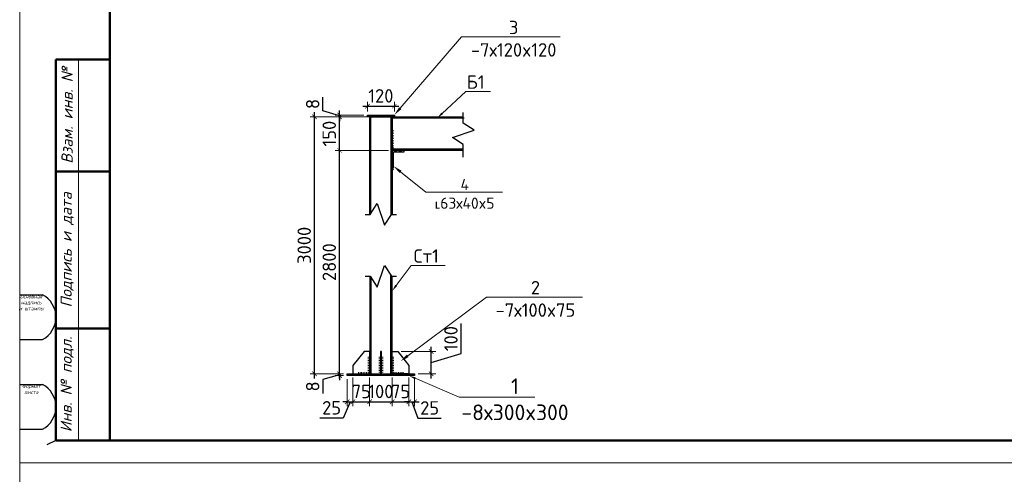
# Model space of a CAD drawing. Header units: millimetres. Extents: x 2842173 to 10151342, y -218675 to 375325.
# Tile 25 of 107: x 2928478 to 2950418, y -40731 to -30589. Entities that reach past the tile are written whole.
import ezdxf
from ezdxf import colors
from ezdxf.entities.mleader import LeaderData, LeaderLine
from ezdxf.math import Vec2, Vec3

# ---------------------------------------------------------------- set-up
doc = ezdxf.new("R2010")
doc.units = ezdxf.units.MM
doc.linetypes.add('HIDDEN', pattern=[0.375, 0.25, -0.125])
doc.layers.get('Defpoints').update_dxf_attribs({"color": 255})
doc.layers.add('0_Текст', color=175, linetype='Continuous', lineweight=20)
doc.layers.add('CS_UNPLOTTED', color=171, linetype='Continuous', plot=False)
doc.styles.add('ISO_1.0', font='isocpeui.ttf')
doc.styles.add('ISOCPEUR', font='isocpeur.ttf')
doc.styles.add('ГОСТ300', font='isocpeur.ttf')
doc.dimstyles.new('ГОСТ 20', dxfattribs={"dimtxt": 300, "dimasz": 100, "dimexe": 100, "dimexo": 80, "dimgap": 80, "dimtad": 1, "dimdec": 0, "dimlfac": 0.2, "dimtxsty": 'ГОСТ300', "dimblk": 'ARCHTICK', "dimcen": 50, "dimdle": 100, "dimadec": 0, "dimazin": 0, "dimtfac": 1, "dimtdec": 0, "dimtmove": 0, "dimatfit": 3, "dimldrblk": 'ARCHTICK', "dimfxl": 1, "dimlwe": 9, "dimarcsym": 0})

# ---------------------------------------------------------------- blocks, each defined once
blk = doc.blocks.new('*U20')
at = {"lineweight": 9}
for p, q in [((-20, -5), (-20, 292)), ((-20, 292), (400, 292)), ((400, -5), (-20, -5))]:
    blk.add_line(p, q, dxfattribs=at)
at = {"lineweight": 50}
for p, q in [((0, 0), (0, 287)), ((0, 85), (-12, 85)), ((-12, 0), (-12, 85)), ((0, 60), (-12, 60)), ((0, 25), (-12, 25)), ((0, 0), (-12, 0)), ((395, 0), (0, 0))]:
    blk.add_line(p, q, dxfattribs=at)
at = {"lineweight": 20}
blk.add_line((-7, 85), (-7, 0), dxfattribs=at)
at = {"layer": 'CS_UNPLOTTED'}
for p, q in [((-20, 32.5), (-15, 32.5)), ((-20, 22.5), (-15, 22.5)), ((-20, 12.5), (-15, 12.5)), ((-20, 2.5), (-15, 2.5)), ((-12, 0), (-14, -1))]:
    blk.add_line(p, q, dxfattribs=at)
for centre in [(-17.66, 27.5), (-17.66, 7.5)]:
    blk.add_arc(centre, 5.67, 298.0574, 61.9426, dxfattribs=at)
at = {"layer": '0_Текст', "char_height": 2.5, "attachment_point": 5, "rotation": 90, "style": 'ISO_1.0'}
for s, insert, width in [('Взам. инв. №', (-9.5, 72.5), 25), ('Подпись и дата', (-9.5, 42.5), 35), ('Инв. № подл.', (-9.5, 12.5), 25)]:
    blk.add_mtext(s, dxfattribs=dict(at, insert=insert, width=width))
at = {"layer": 'CS_UNPLOTTED', "char_height": 0.8, "width": 5, "attachment_point": 2, "style": 'ISO_1.0'}
for s, insert in [('Основная надпись \\Pи штампы', (-17.5, 32.5)), ('Формат листа', (-17.5, 12.5))]:
    blk.add_mtext(s, dxfattribs=dict(at, insert=insert))
blk = doc.blocks.new('*U256')
at = {"color": 0, "linetype": 'ByBlock', "lineweight": -2}
for p, q in [((0, 600), (60, 600)), ((0, 540), (60, 540)), ((0, 480), (60, 480)), ((0, 420), (60, 420)), ((0, 360), (60, 360)), ((0, 300), (60, 300)), ((0, 240), (60, 240)), ((0, 180), (60, 180)), ((0, 120), (60, 120)), ((0, 60), (60, 60)), ((0, 0), (60, 0))]:
    blk.add_line(p, q, dxfattribs=at)
blk = doc.blocks.new('*U257')
at = {"color": 0, "linetype": 'ByBlock', "lineweight": -2}
for p, q in [((0, 0), (0, 60)), ((57, 0), (57, 60)), ((114, 0), (114, 60)), ((171, 0), (171, 60)), ((229, 0), (229, 60)), ((286, 0), (286, 60)), ((343, 0), (343, 60)), ((400, 0), (400, 60))]:
    blk.add_line(p, q, dxfattribs=at)
blk = doc.blocks.new('*U264')
at = {"color": 0, "linetype": 'ByBlock', "lineweight": -2}
for p, q in [((0, 0), (50, -50)), ((0, -50), (50, 0)), ((0, -88), (50, -138)), ((0, -138), (50, -88)), ((0, -177), (50, -227)), ((0, -227), (50, -177)), ((0, -265), (50, -315)), ((0, -315), (50, -265))]:
    blk.add_line(p, q, dxfattribs=at)
blk = doc.blocks.new('_ArchTick')
at = {"color": 0, "linetype": 'ByBlock', "const_width": 0.15}
blk.add_lwpolyline([(-0.5, -0.5), (0.5, 0.5)], dxfattribs=at)
blk = doc.blocks.new('*D265')
at = {"color": 0, "lineweight": -2, "transparency": 16777216}
blk.add_line((2935048, -38590), (2935048, -32656), dxfattribs=at)
at = {"color": 0, "lineweight": 9, "transparency": 16777216}
for p, q in [((2936146, -32756), (2934948, -32756)), ((2935696, -38490), (2934948, -38490))]:
    blk.add_line(p, q, dxfattribs=at)
at = {"layer": 'Defpoints', "color": 0, "transparency": 16777216}
for p in [(2935048, -32756), (2936226, -32756), (2935776, -38490)]:
    blk.add_point(p, dxfattribs=at)
at = {"color": 0, "lineweight": -2, "transparency": 16777216, "xscale": 100, "yscale": 100, "zscale": 100}
for p, rotation in [((2935048, -32756), 90), ((2935048, -38490), 270)]:
    blk.add_blockref('_ArchTick', p, dxfattribs=dict(at, rotation=rotation))
at = {"color": 0, "transparency": 16777216, "insert": (2934818, -35623), "char_height": 300, "attachment_point": 5, "rotation": 90, "style": 'ГОСТ300'}
blk.add_mtext('3000', dxfattribs=at)
blk = doc.blocks.new('*D266')
at = {"color": 0, "lineweight": 9, "transparency": 16777216}
for p, q in [((2936696, -33506), (2935506, -33506)), ((2935696, -38490), (2935506, -38490))]:
    blk.add_line(p, q, dxfattribs=at)
at = {"color": 0, "lineweight": -2, "transparency": 16777216}
blk.add_line((2935606, -38590), (2935606, -33406), dxfattribs=at)
at = {"layer": 'Defpoints', "color": 0, "transparency": 16777216}
for p in [(2935606, -33506), (2936776, -33506), (2935776, -38490)]:
    blk.add_point(p, dxfattribs=at)
at = {"color": 0, "lineweight": -2, "transparency": 16777216, "xscale": 100, "yscale": 100, "zscale": 100}
for p, rotation in [((2935606, -33506), 90), ((2935606, -38490), 270)]:
    blk.add_blockref('_ArchTick', p, dxfattribs=dict(at, rotation=rotation))
at = {"color": 0, "transparency": 16777216, "insert": (2935376, -35998), "char_height": 300, "attachment_point": 5, "rotation": 90, "style": 'ГОСТ300'}
blk.add_mtext('2800', dxfattribs=at)
blk = doc.blocks.new('*D267')
at = {"color": 0, "lineweight": -2, "transparency": 16777216}
blk.add_line((2935606, -33606), (2935606, -32656), dxfattribs=at)
at = {"color": 0, "lineweight": 9, "transparency": 16777216}
for p, q in [((2936696, -32756), (2935506, -32756)), ((2936696, -33506), (2935506, -33506))]:
    blk.add_line(p, q, dxfattribs=at)
at = {"layer": 'Defpoints', "color": 0, "transparency": 16777216}
for p in [(2935606, -32756), (2936776, -32756), (2936776, -33506)]:
    blk.add_point(p, dxfattribs=at)
at = {"color": 0, "lineweight": -2, "transparency": 16777216, "xscale": 100, "yscale": 100, "zscale": 100}
for p, rotation in [((2935606, -32756), 90), ((2935606, -33506), 270)]:
    blk.add_blockref('_ArchTick', p, dxfattribs=dict(at, rotation=rotation))
at = {"color": 0, "transparency": 16777216, "insert": (2935376, -33131), "char_height": 300, "attachment_point": 5, "rotation": 90, "style": 'ГОСТ300'}
blk.add_mtext('150', dxfattribs=at)
blk = doc.blocks.new('*D268')
at = {"color": 0, "lineweight": -2, "transparency": 16777216}
for p, q in [((2935236, -32625), (2935236, -32315)), ((2935606, -32736), (2935236, -32625)), ((2935606, -32716), (2935606, -32616)), ((2935606, -32756), (2935606, -32716)), ((2935606, -32756), (2935606, -32716)), ((2935606, -32756), (2935606, -32856))]:
    blk.add_line(p, q, dxfattribs=at)
at = {"color": 0, "lineweight": 9, "transparency": 16777216}
for p, q in [((2936146, -32716), (2935506, -32716)), ((2936196, -32756), (2935506, -32756))]:
    blk.add_line(p, q, dxfattribs=at)
at = {"layer": 'Defpoints', "color": 0, "transparency": 16777216}
for p in [(2935606, -32716), (2936226, -32716), (2936276, -32756)]:
    blk.add_point(p, dxfattribs=at)
at = {"color": 0, "lineweight": -2, "transparency": 16777216, "xscale": 100, "yscale": 100, "zscale": 100}
for p, rotation in [((2935606, -32716), 270), ((2935606, -32756), 90)]:
    blk.add_blockref('_ArchTick', p, dxfattribs=dict(at, rotation=rotation))
at = {"color": 0, "transparency": 16777216, "insert": (2935006, -32470), "char_height": 300, "attachment_point": 5, "rotation": 90, "style": 'ГОСТ300'}
blk.add_mtext('8', dxfattribs=at)
blk = doc.blocks.new('*D269')
at = {"color": 0, "lineweight": -2, "transparency": 16777216}
for p, q in [((2935606, -38490), (2935606, -38390)), ((2935606, -38510), (2935236, -38615)), ((2935606, -38490), (2935606, -38530)), ((2935606, -38490), (2935606, -38530)), ((2935606, -38530), (2935606, -38630)), ((2935236, -38615), (2935236, -38925))]:
    blk.add_line(p, q, dxfattribs=at)
at = {"color": 0, "lineweight": 9, "transparency": 16777216}
for p, q in [((2935696, -38490), (2935506, -38490)), ((2935696, -38530), (2935506, -38530))]:
    blk.add_line(p, q, dxfattribs=at)
at = {"layer": 'Defpoints', "color": 0, "transparency": 16777216}
for p in [(2935606, -38530), (2935776, -38490), (2935776, -38530)]:
    blk.add_point(p, dxfattribs=at)
at = {"color": 0, "lineweight": -2, "transparency": 16777216, "xscale": 100, "yscale": 100, "zscale": 100}
for p, rotation in [((2935606, -38490), 270), ((2935606, -38530), 90)]:
    blk.add_blockref('_ArchTick', p, dxfattribs=dict(at, rotation=rotation))
at = {"color": 0, "transparency": 16777216, "insert": (2935006, -38770), "char_height": 300, "attachment_point": 5, "rotation": 90, "style": 'ГОСТ300'}
blk.add_mtext('8', dxfattribs=at)
blk = doc.blocks.new('*D270')
at = {"color": 0, "lineweight": 9, "transparency": 16777216}
for p, q in [((2935776, -38610), (2935776, -39213)), ((2935901, -38570), (2935901, -39213))]:
    blk.add_line(p, q, dxfattribs=at)
at = {"color": 0, "lineweight": -2, "transparency": 16777216}
for p, q in [((2935776, -39113), (2935676, -39113)), ((2935839, -39113), (2935688, -39477)), ((2935776, -39113), (2935901, -39113)), ((2935776, -39113), (2935901, -39113)), ((2935901, -39113), (2936001, -39113)), ((2935688, -39477), (2935168, -39477))]:
    blk.add_line(p, q, dxfattribs=at)
at = {"layer": 'Defpoints', "color": 0, "transparency": 16777216}
for p in [(2935776, -38530), (2935901, -38490), (2935901, -39113)]:
    blk.add_point(p, dxfattribs=at)
at = {"color": 0, "lineweight": -2, "transparency": 16777216, "xscale": 100, "yscale": 100, "zscale": 100}
blk.add_blockref('_ArchTick', (2935776, -39113), dxfattribs=at)
at = {"color": 0, "lineweight": -2, "transparency": 16777216, "xscale": 100, "yscale": 100, "zscale": 100, "rotation": 180}
blk.add_blockref('_ArchTick', (2935901, -39113), dxfattribs=at)
at = {"color": 0, "transparency": 16777216, "insert": (2935428, -39247), "char_height": 300, "attachment_point": 5, "style": 'ГОСТ300'}
blk.add_mtext('25', dxfattribs=at)
blk = doc.blocks.new('*D271')
at = {"color": 0, "lineweight": 9, "transparency": 16777216}
for p, q in [((2935901, -38570), (2935901, -39213)), ((2936276, -38570), (2936276, -39213))]:
    blk.add_line(p, q, dxfattribs=at)
at = {"color": 0, "lineweight": -2, "transparency": 16777216}
blk.add_line((2935801, -39113), (2936376, -39113), dxfattribs=at)
at = {"layer": 'Defpoints', "color": 0, "transparency": 16777216}
for p in [(2935901, -38490), (2936276, -38490), (2936276, -39113)]:
    blk.add_point(p, dxfattribs=at)
at = {"color": 0, "lineweight": -2, "transparency": 16777216, "xscale": 100, "yscale": 100, "zscale": 100, "rotation": 180}
blk.add_blockref('_ArchTick', (2935901, -39113), dxfattribs=at)
at = {"color": 0, "lineweight": -2, "transparency": 16777216, "xscale": 100, "yscale": 100, "zscale": 100}
blk.add_blockref('_ArchTick', (2936276, -39113), dxfattribs=at)
at = {"color": 0, "transparency": 16777216, "insert": (2936089, -38883), "char_height": 300, "attachment_point": 5, "style": 'ГОСТ300'}
blk.add_mtext('75', dxfattribs=at)
blk = doc.blocks.new('*D272')
at = {"color": 0, "lineweight": 9, "transparency": 16777216}
for p, q in [((2936276, -38570), (2936276, -39213)), ((2936776, -38570), (2936776, -39213))]:
    blk.add_line(p, q, dxfattribs=at)
at = {"color": 0, "lineweight": -2, "transparency": 16777216}
blk.add_line((2936176, -39113), (2936876, -39113), dxfattribs=at)
at = {"layer": 'Defpoints', "color": 0, "transparency": 16777216}
for p in [(2936276, -38490), (2936776, -38490), (2936776, -39113)]:
    blk.add_point(p, dxfattribs=at)
at = {"color": 0, "lineweight": -2, "transparency": 16777216, "xscale": 100, "yscale": 100, "zscale": 100, "rotation": 180}
blk.add_blockref('_ArchTick', (2936276, -39113), dxfattribs=at)
at = {"color": 0, "lineweight": -2, "transparency": 16777216, "xscale": 100, "yscale": 100, "zscale": 100}
blk.add_blockref('_ArchTick', (2936776, -39113), dxfattribs=at)
at = {"color": 0, "transparency": 16777216, "insert": (2936526, -38883), "char_height": 300, "attachment_point": 5, "style": 'ГОСТ300'}
blk.add_mtext('100', dxfattribs=at)
blk = doc.blocks.new('*D273')
at = {"color": 0, "lineweight": 9, "transparency": 16777216}
for p, q in [((2936776, -38570), (2936776, -39213)), ((2937151, -38570), (2937151, -39213))]:
    blk.add_line(p, q, dxfattribs=at)
at = {"color": 0, "lineweight": -2, "transparency": 16777216}
blk.add_line((2936676, -39113), (2937251, -39113), dxfattribs=at)
at = {"layer": 'Defpoints', "color": 0, "transparency": 16777216}
for p in [(2936776, -38490), (2937151, -38490), (2937151, -39113)]:
    blk.add_point(p, dxfattribs=at)
at = {"color": 0, "lineweight": -2, "transparency": 16777216, "xscale": 100, "yscale": 100, "zscale": 100, "rotation": 180}
blk.add_blockref('_ArchTick', (2936776, -39113), dxfattribs=at)
at = {"color": 0, "lineweight": -2, "transparency": 16777216, "xscale": 100, "yscale": 100, "zscale": 100}
blk.add_blockref('_ArchTick', (2937151, -39113), dxfattribs=at)
at = {"color": 0, "transparency": 16777216, "insert": (2936964, -38883), "char_height": 300, "attachment_point": 5, "style": 'ГОСТ300'}
blk.add_mtext('75', dxfattribs=at)
blk = doc.blocks.new('*D274')
at = {"color": 0, "lineweight": 9, "transparency": 16777216}
for p, q in [((2937151, -38570), (2937151, -39213)), ((2937276, -38610), (2937276, -39213))]:
    blk.add_line(p, q, dxfattribs=at)
at = {"color": 0, "lineweight": -2, "transparency": 16777216}
for p, q in [((2937151, -39113), (2937051, -39113)), ((2937151, -39113), (2937276, -39113)), ((2937151, -39113), (2937276, -39113)), ((2937214, -39113), (2937352, -39480)), ((2937276, -39113), (2937376, -39113)), ((2937352, -39480), (2937872, -39480))]:
    blk.add_line(p, q, dxfattribs=at)
at = {"layer": 'Defpoints', "color": 0, "transparency": 16777216}
for p in [(2937151, -38490), (2937276, -38530), (2937276, -39113)]:
    blk.add_point(p, dxfattribs=at)
at = {"color": 0, "lineweight": -2, "transparency": 16777216, "xscale": 100, "yscale": 100, "zscale": 100}
blk.add_blockref('_ArchTick', (2937151, -39113), dxfattribs=at)
at = {"color": 0, "lineweight": -2, "transparency": 16777216, "xscale": 100, "yscale": 100, "zscale": 100, "rotation": 180}
blk.add_blockref('_ArchTick', (2937276, -39113), dxfattribs=at)
at = {"color": 0, "transparency": 16777216, "insert": (2937612, -39250), "char_height": 300, "attachment_point": 5, "style": 'ГОСТ300'}
blk.add_mtext('25', dxfattribs=at)
blk = doc.blocks.new('*D275')
at = {"color": 0, "lineweight": -2, "transparency": 16777216}
for p, q in [((2938317, -38039), (2938317, -37369)), ((2937647, -38590), (2937647, -37890)), ((2937647, -38240), (2938317, -38039))]:
    blk.add_line(p, q, dxfattribs=at)
at = {"color": 0, "lineweight": 9, "transparency": 16777216}
for p, q in [((2936981, -37990), (2937747, -37990)), ((2937356, -38490), (2937747, -38490))]:
    blk.add_line(p, q, dxfattribs=at)
at = {"layer": 'Defpoints', "color": 0, "transparency": 16777216}
for p in [(2936901, -37990), (2937647, -37990), (2937276, -38490)]:
    blk.add_point(p, dxfattribs=at)
at = {"color": 0, "lineweight": -2, "transparency": 16777216, "xscale": 100, "yscale": 100, "zscale": 100}
for p, rotation in [((2937647, -37990), 90), ((2937647, -38490), 270)]:
    blk.add_blockref('_ArchTick', p, dxfattribs=dict(at, rotation=rotation))
at = {"color": 0, "transparency": 16777216, "insert": (2938087, -37704), "char_height": 300, "attachment_point": 5, "rotation": 90, "style": 'ГОСТ300'}
blk.add_mtext('100', dxfattribs=at)
blk = doc.blocks.new('*D276')
at = {"color": 0, "lineweight": 9, "transparency": 16777216}
for p, q in [((2936226, -32636), (2936226, -32419)), ((2936826, -32636), (2936826, -32419))]:
    blk.add_line(p, q, dxfattribs=at)
at = {"color": 0, "lineweight": -2, "transparency": 16777216}
blk.add_line((2936126, -32519), (2936926, -32519), dxfattribs=at)
at = {"layer": 'Defpoints', "color": 0, "transparency": 16777216}
for p in [(2936826, -32519), (2936226, -32716), (2936826, -32716)]:
    blk.add_point(p, dxfattribs=at)
at = {"color": 0, "lineweight": -2, "transparency": 16777216, "xscale": 100, "yscale": 100, "zscale": 100, "rotation": 180}
blk.add_blockref('_ArchTick', (2936226, -32519), dxfattribs=at)
at = {"color": 0, "lineweight": -2, "transparency": 16777216, "xscale": 100, "yscale": 100, "zscale": 100}
blk.add_blockref('_ArchTick', (2936826, -32519), dxfattribs=at)
at = {"color": 0, "transparency": 16777216, "insert": (2936526, -32289), "char_height": 300, "attachment_point": 5, "style": 'ГОСТ300'}
blk.add_mtext('120', dxfattribs=at)

msp = doc.modelspace()

# ---------------------------------------------------------------- linework, layer by layer
at = {"color": 0, "linetype": 'ByBlock', "lineweight": -2}
for p, q in [((2936816.447, -33537.298), (2936878.947, -33474.798)), ((2936878.947, -33537.298), (2936816.447, -33474.798)), ((2936926.864, -33537.298), (2936989.364, -33474.798)), ((2936989.364, -33537.298), (2936926.864, -33474.798))]:
    msp.add_line(p, q, dxfattribs=at)
for points in [[(2938362.123, -33654.697), (2938362.123, -33375.057), (2938122.123, -33215.057), (2938602.123, -33055.057), (2938362.123, -32895.057), (2938362.123, -32656.463)], [(2936177.176, -34933.29), (2936284.675, -34933.29), (2936444.675, -34693.29), (2936604.675, -35173.29), (2936764.675, -34933.29), (2936872.173, -34933.29)], [(2936177.176, -36313.106), (2936284.675, -36313.106), (2936444.675, -36553.106), (2936604.675, -36073.106), (2936764.675, -36313.106), (2936872.173, -36313.106)]]:
    msp.add_lwpolyline(points)
at = {"color": 0, "linetype": 'ByBlock', "lineweight": 30}
for points in [[(2936226.319, -32716.048), (2936826.319, -32716.048), (2936826.319, -32756.048), (2936226.319, -32756.048)], [(2935776.319, -38490.348), (2937276.319, -38490.348), (2937276.319, -38530.348), (2935776.319, -38530.348)]]:
    msp.add_lwpolyline(points, close=True, dxfattribs=at)
for points in [[(2936276.319, -34933.29), (2936276.319, -32756.048), (2936776.319, -32756.048), (2936776.319, -34933.29)], [(2938362.123, -33506.048), (2936776.319, -33506.048), (2936776.319, -32756.048), (2938362.123, -32756.048)], [(2936276.319, -36313.106), (2936276.319, -38490.348), (2936776.319, -38490.348), (2936776.319, -36313.106)]]:
    msp.add_lwpolyline(points, dxfattribs=at)
at = {"linetype": 'HIDDEN', "ltscale": 50}
for points in [[(2936301.319, -34908.323), (2936301.319, -32756.048), (2936751.319, -32756.048), (2936751.319, -34953.323)], [(2938337.157, -33481.048), (2936776.319, -33481.048), (2936776.319, -32781.048), (2938382.157, -32781.048)], [(2936301.319, -36338.072), (2936301.319, -38490.348), (2936751.319, -38490.348), (2936751.319, -36293.072)]]:
    msp.add_lwpolyline(points, dxfattribs=at)
at = {"color": 1, "linetype": 'ByBlock', "lineweight": 30}
msp.add_lwpolyline([(2936776.319, -33506.048), (2936776.319, -33899.798), (2936795.757, -33899.798, 0.414213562), (2936807.569, -33887.986), (2936807.569, -33572.736, -0.414213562), (2936843.007, -33537.298), (2937033.257, -33537.298, 0.414213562), (2937045.069, -33525.486), (2937045.069, -33506.048)], format="xyb", close=True, dxfattribs=at)
at = {"color": 1, "linetype": 'ByBlock', "lineweight": 30, "ltscale": 15}
for points in [[(2935901.319, -38490.348), (2936276.319, -38490.348), (2936276.319, -37990.348), (2936151.319, -37990.348), (2935901.319, -38302.848), (2935901.319, -38490.348)], [(2937151.319, -38490.348), (2936776.319, -38490.348), (2936776.319, -37990.348), (2936901.319, -37990.348), (2937151.319, -38302.848), (2937151.319, -38490.348)]]:
    msp.add_lwpolyline(points, dxfattribs=at)
msp.add_lwpolyline([(2936536.319, -37990.348), (2936516.319, -37990.348), (2936516.319, -38490.348), (2936536.319, -38490.348)], close=True, dxfattribs=at)
at = {"color": 0, "linetype": 'ByBlock', "lineweight": 9, "ltscale": 50}
for points in [[(2936276.319, -38302.848), (2936276.319, -38490.348)], [(2936776.319, -38302.848), (2936776.319, -38490.348)]]:
    msp.add_lwpolyline(points, dxfattribs=at)

# ---------------------------------------------------------------- block references
at = {"color": 0, "ltscale": 30, "xscale": 100, "yscale": 100, "zscale": 100}
for p in [(2930484.712, -39975.181), (2930484.712, -69675.181)]:
    msp.add_blockref('*U20', p, dxfattribs=at)
at = {"color": 0, "linetype": 'ByBlock', "lineweight": 25, "xscale": 1.25, "yscale": 1.25, "zscale": 1.25, "rotation": 180}
for p in [(2936807.569, -33458.295), (2936807.569, -33937.723)]:
    msp.add_blockref('*U264', p, dxfattribs=at)
at = {"color": 0, "linetype": 'ByBlock', "lineweight": 9, "yscale": 0.625, "zscale": 0.625}
for name, p, xscale in [('*U256', (2936276.319, -38490.348), -0.625), ('*U256', (2936516.319, -38490.348), -0.625), ('*U256', (2936536.319, -38490.348), 0.625), ('*U256', (2936776.319, -38490.348), 0.625), ('*U257', (2936276.319, -38490.348), -0.625), ('*U257', (2936776.319, -38490.348), 0.625)]:
    msp.add_blockref(name, p, dxfattribs=dict(at, xscale=xscale))

# ---------------------------------------------------------------- dimensions: what is measured, and where the dimension line sits
for base, p1, p2, picture, middle in [((2936826.319, -32518.774), (2936226.319, -32716.048), (2936826.319, -32716.048), '*D276', (2936526.319, -32518.774)), ((2935901.319, -39113.476), (2935776.319, -38530.348), (2935901.319, -38490.348), '*D270', (2935607.945, -39476.984)), ((2936276.319, -39113.476), (2935901.319, -38490.348), (2936276.319, -38490.348), '*D271', (2936088.819, -39113.476)), ((2936776.319, -39113.476), (2936276.319, -38490.348), (2936776.319, -38490.348), '*D272', (2936526.319, -39113.476)), ((2937151.319, -39113.476), (2936776.319, -38490.348), (2937151.319, -38490.348), '*D273', (2936963.819, -39113.476)), ((2937276.319, -39113.476), (2937151.319, -38490.348), (2937276.319, -38530.348), '*D274', (2937432.319, -39480.367))]:
    dim = msp.add_linear_dim(base=base, p1=p1, p2=p2, dimstyle='ГОСТ 20', override={"dimtmove": 1})
    dim.commit()
    dim.dimension.update_dxf_attribs({"geometry": picture, "text_midpoint": middle, "dimtype": 160})
for base, p1, p2, picture, middle in [((2935605.962, -32716.048), (2936276.319, -32756.048), (2936226.319, -32716.048), '*D268', (2935005.962, -32545.048)), ((2937646.563, -37990.348), (2937276.319, -38490.348), (2936901.319, -37990.348), '*D275', (2938086.563, -37959.348))]:
    dim = msp.add_linear_dim(base=base, p1=p1, p2=p2, angle=90, dimstyle='ГОСТ 20', override={"dimtmove": 1})
    dim.commit()
    dim.dimension.update_dxf_attribs({"geometry": picture, "text_midpoint": middle})
for base, p2, text, picture, middle in [((2935047.614, -32756.048), (2936226.319, -32756.048), '3000', '*D265', (2934817.614, -35623.045)), ((2935605.962, -33506.048), (2936776.319, -33506.048), '2800', '*D266', (2935375.962, -35998.045))]:
    dim = msp.add_linear_dim(base=base, p1=(2935775.797, -38490.042), p2=p2, angle=90, text=text, dimstyle='ГОСТ 20')
    dim.commit()
    dim.dimension.update_dxf_attribs({"geometry": picture, "text_midpoint": middle})
dim = msp.add_linear_dim(base=(2935605.962, -32756.048), p1=(2936776.319, -33506.048), p2=(2936776.319, -32756.048), angle=90, dimstyle='ГОСТ 20')
dim.commit()
dim.dimension.update_dxf_attribs({"geometry": '*D267', "text_midpoint": (2935605.962, -33131.048), "dimtype": 160})
dim = msp.add_linear_dim(base=(2935605.962, -38530.348), p1=(2935775.797, -38490.042), p2=(2935776.319, -38530.348), angle=90, dimstyle='ГОСТ 20', override={"dimtmove": 1})
dim.commit()
dim.dimension.update_dxf_attribs({"geometry": '*D269', "text_midpoint": (2935235.962, -38695.3), "dimtype": 160})

# ---------------------------------------------------------------- leaders
at = {"color": 0, "linetype": 'ByBlock', "lineweight": 9}
ml = msp.add_multileader_mtext('Standard', dxfattribs=at)
ml.set_content('3 \\P\\pxqc;-7х120x120', style='ГОСТ300')
ml.set_leader_properties(lineweight=0)
ml.build(insert=Vec2(0, 0))
ml.multileader.update_dxf_attribs({"text_left_attachment_type": 6, "text_right_attachment_type": 6, "dogleg_length": 200, "arrow_head_size": 200})
ctx = ml.context
ctx.base_point, ctx.char_height, ctx.arrow_head_size, ctx.plane_origin = Vec3(2938523.001, -30973.427, 82.4), 300, 200, Vec3(2939500.954, -31583.089, 82.4)
ctx.left_attachment, ctx.right_attachment, ctx.text_align_type = 6, 6, 1
notes = []
notes.append((ctx, [(1, (1, 1, 0), (2938323.001, -30973.427, 82.4), (1, 0), 200, [(0, [(2936826.319, -32716.048, 82.4)], 0, [])])]))
ctx.mtext.insert, ctx.mtext.width, ctx.mtext.alignment, ctx.mtext.flow_direction = Vec3(2939485.001, -30613.427, 82.4), 1973.2673, 2, 5
at = {"color": 5, "linetype": 'ByBlock', "lineweight": 20}
ml = msp.add_multileader_mtext('Standard', dxfattribs=at)
ml.set_content('Б1', color=5, style='ГОСТ300')
ml.set_leader_properties(lineweight=0)
ml.build(insert=Vec2(0, 0))
ml.multileader.update_dxf_attribs({"text_left_attachment_type": 6, "text_right_attachment_type": 6, "dogleg_length": 50, "arrow_head_size": 150})
ctx = ml.context
ctx.base_point, ctx.char_height, ctx.arrow_head_size, ctx.plane_origin = Vec3(2938470.485, -32191.573), 300, 150, Vec3(2938747.656, -31509.934)
ctx.left_attachment, ctx.right_attachment, ctx.text_align_type = 6, 6, 1
notes.append((ctx, [(0, (1, 1, 0), (2938420.485, -32191.573), (1, 0), 50, [(0, [(2937782.947, -32781.048)], 0, [])])]))
ctx.mtext.insert, ctx.mtext.alignment, ctx.mtext.flow_direction = Vec3(2938637.485, -31831.573), 2, 5
at = {"color": 0, "linetype": 'ByBlock', "lineweight": 9}
ml = msp.add_multileader_mtext('Standard', dxfattribs=at)
ml.set_content('4\\P\\psm1;{\\fArial|b0|i0|c0|p34;\\C256;˪}63х40x5', style='ISOCPEUR')
ml.set_leader_properties(lineweight=0)
ml.build(insert=Vec2(0, 0))
ml.multileader.update_dxf_attribs({"text_left_attachment_type": 6, "text_right_attachment_type": 6, "dogleg_length": 200, "arrow_head_size": 200})
ctx = ml.context
ctx.base_point, ctx.char_height, ctx.arrow_head_size, ctx.plane_origin = Vec3(2937730.764, -34440.625), 250, 200, Vec3(2940804.665, -31899.538)
ctx.left_attachment, ctx.right_attachment, ctx.text_align_type = 6, 6, 1
notes.append((ctx, [(1, (1, 1, 0), (2937530.764, -34440.625), (1, 0), 200, [(2, [(2936807.569, -33856.473)], 0, [])])]))
ctx.mtext.insert, ctx.mtext.alignment, ctx.mtext.flow_direction = Vec3(2938395.059, -34140.625), 2, 5
at = {"color": 5, "linetype": 'ByBlock', "lineweight": 20}
ml = msp.add_multileader_mtext('Standard', dxfattribs=at)
ml.set_content('Ст1', color=5, style='ГОСТ300')
ml.set_leader_properties(lineweight=0)
ml.build(insert=Vec2(0, 0))
ml.multileader.update_dxf_attribs({"text_left_attachment_type": 6, "text_right_attachment_type": 6, "dogleg_length": 50, "arrow_head_size": 150})
ctx = ml.context
ctx.base_point, ctx.char_height, ctx.arrow_head_size, ctx.plane_origin = Vec3(2937249.837, -36070.888), 300, 150, Vec3(2936511.27, -35389.249)
ctx.left_attachment, ctx.right_attachment, ctx.text_align_type = 6, 6, 1
notes.append((ctx, [(1, (1, 1, 0), (2937199.837, -36070.888), (1, 0), 50, [(0, [(2936776.319, -36642.037)], 0, [])])]))
ctx.mtext.insert, ctx.mtext.alignment, ctx.mtext.flow_direction = Vec3(2937536.837, -35710.888), 2, 5
at = {"color": 0, "linetype": 'ByBlock', "lineweight": 9}
ml = msp.add_multileader_mtext('Standard', dxfattribs=at)
ml.set_content('2 \\P\\pxqc;-7х100x75', style='ГОСТ300')
ml.set_leader_properties(lineweight=0)
ml.build(insert=Vec2(0, 0))
ml.multileader.update_dxf_attribs({"text_left_attachment_type": 6, "text_right_attachment_type": 6, "dogleg_length": 200, "arrow_head_size": 200})
ctx = ml.context
ctx.base_point, ctx.char_height, ctx.arrow_head_size, ctx.plane_origin = Vec3(2939083.328, -36777.798), 300, 200, Vec3(2939399.615, -36989.428)
ctx.left_attachment, ctx.right_attachment, ctx.text_align_type = 6, 6, 1
notes.append((ctx, [(1, (1, 1, 0), (2938883.328, -36777.798), (1, 0), 200, [(0, [(2936963.819, -38209.098)], 0, [])])]))
ctx.mtext.insert, ctx.mtext.width, ctx.mtext.alignment, ctx.mtext.flow_direction = Vec3(2939970.328, -36417.798), 1973.2673, 2, 5
at = {"color": 1, "linetype": 'ByBlock', "lineweight": 20}
ml = msp.add_multileader_mtext('Standard', dxfattribs=at)
ml.set_content('{\\C0;1 \\P\\pxqc;-8х300x300}', color=1, style='ГОСТ300')
ml.set_leader_properties(lineweight=0)
ml.build(insert=Vec2(0, 0))
ml.multileader.update_dxf_attribs({"text_left_attachment_type": 6, "text_right_attachment_type": 6, "dogleg_length": 50, "arrow_head_size": 150})
ctx = ml.context
ctx.base_point, ctx.char_height, ctx.arrow_head_size, ctx.plane_origin, ctx.plane_x_axis, ctx.plane_y_axis = Vec3(2938322.853, -39010.257), 350, 150, Vec3(2936576.172, -38879.946), Vec3(0.999999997, -0.000075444), Vec3(0.000075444, 0.999999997)
ctx.left_attachment, ctx.right_attachment, ctx.text_align_type = 6, 6, 1
notes.append((ctx, [(1, (1, 1, 0), (2938272.853, -39010.253), (0.999999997, -0.000075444), 50, [(0, [(2937154.583, -38530.348)], 0, [])])]))
ctx.mtext.insert, ctx.mtext.text_direction, ctx.mtext.rotation, ctx.mtext.width, ctx.mtext.alignment, ctx.mtext.flow_direction = Vec3(2939514.885, -38590.347), Vec3(0.999999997, -0.000075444), 6.283109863, 1617.76235, 2, 5
for ctx, leaders in notes:
    for number, flags, end, landing, length, lines in leaders:
        leader = LeaderData()
        leader.index, (leader.has_last_leader_line, leader.has_dogleg_vector, leader.attachment_direction) = number, flags
        leader.last_leader_point, leader.dogleg_vector, leader.dogleg_length = Vec3(end), Vec3(landing), length
        for number, points, colour, breaks in lines:
            line = LeaderLine()
            line.index, line.vertices, line.color, line.breaks = number, Vec3.list(points), colors.encode_raw_color(colour), breaks
            leader.lines.append(line)
        ctx.leaders.append(leader)

doc.saveas('drawing.dxf')
